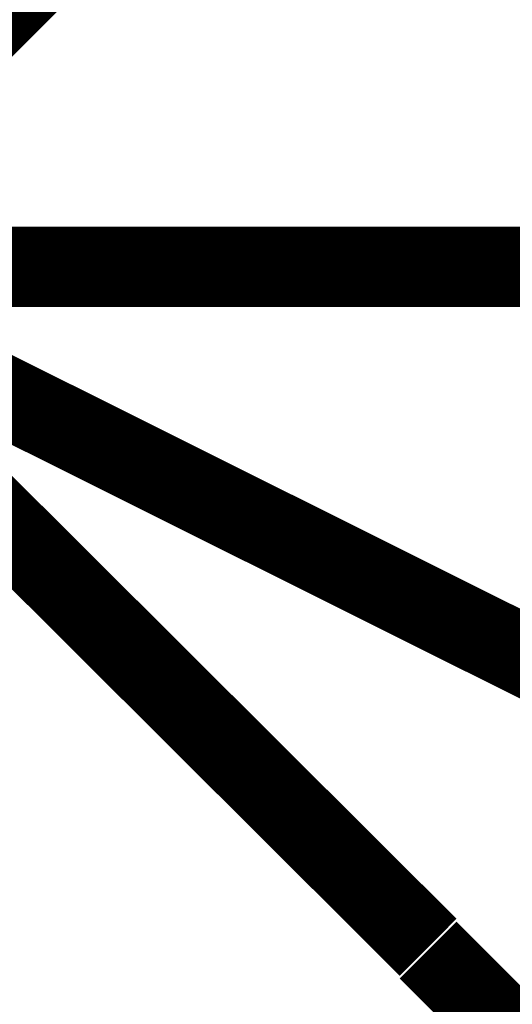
# Model space of a CAD drawing. Extents: x 0 to 22, y 0 to 17.
# Tile 43 of 62: x 12.6403 to 12.7125, y 11.6916 to 11.8359. Entities that reach past the tile are written whole.
import ezdxf

# ---------------------------------------------------------------- set-up
doc = ezdxf.new("R2010")
doc.units = 0
doc.layers.add('SHEET', color=255, linetype='CONTINUOUS')

msp = doc.modelspace()

# ---------------------------------------------------------------- linework, layer by layer
at = {"layer": 'SHEET', "const_width": 0.0118}
for points in [[(12.7002, 11.89983), (12.60005, 11.79967)], [(12.7002, 11.69992), (12.60005, 11.79967)], [(12.79995, 11.69992), (12.60005, 11.79967)], [(12.60005, 11.79967), (12.7002, 11.79967)], [(14.30025, 11.22955), (14.30025, 11.79967), (12.7002, 11.79967)], [(12.7002, 11.6995), (12.99985, 11.39983), (13.70013, 11.39983), (13.70013, 11.22955)]]:
    msp.add_lwpolyline(points, dxfattribs=at)

doc.saveas('drawing.dxf')
